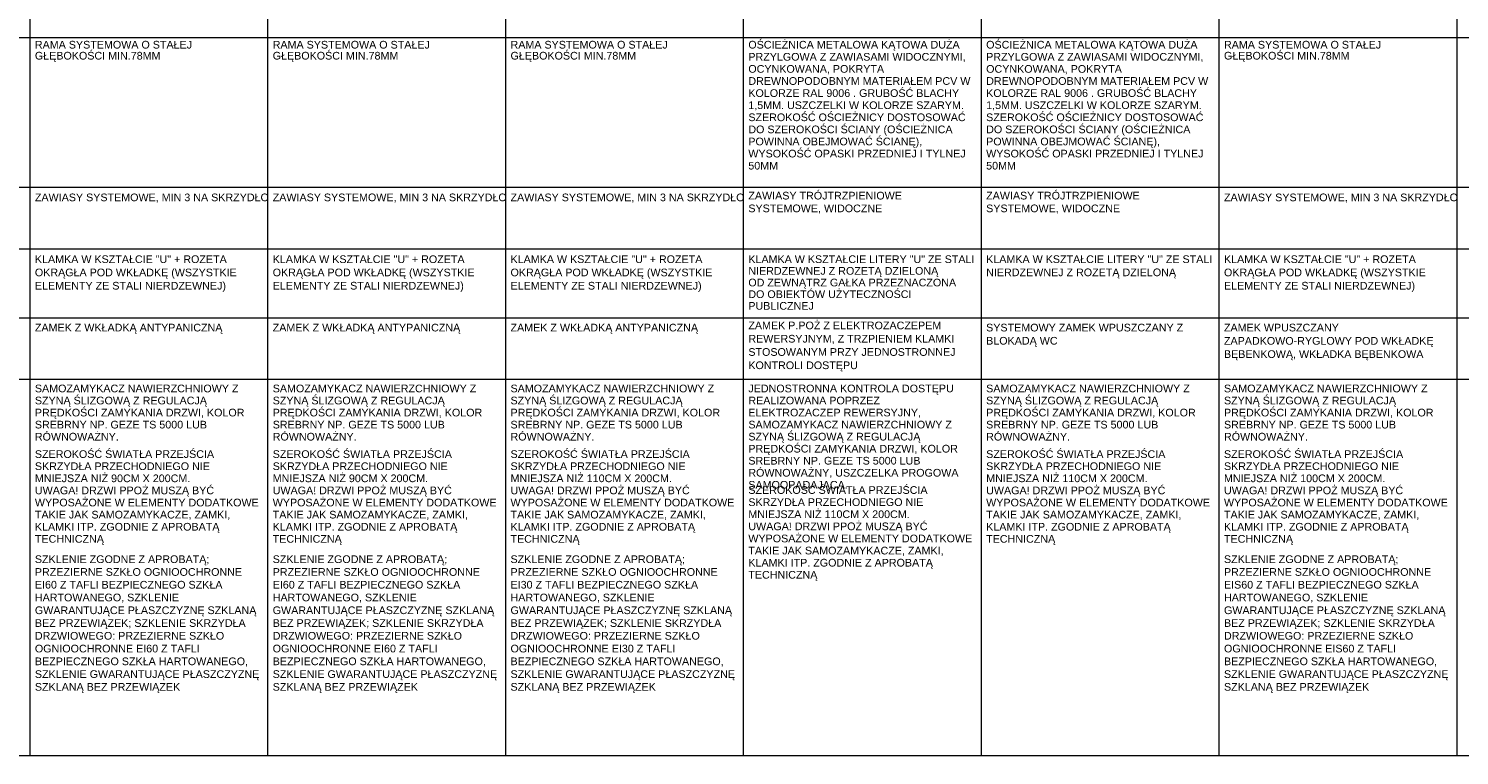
# Paper-space layout 'A-57 ZESTAWIENIE STOLARKI PROJEKTOWANEJ' of a CAD drawing. Header units: millimetres. Extents: x 0 to 900, y 0 to 1010.
# Tile 22 of 63: x 517 to 704, y 210 to 304. Entities that reach past the tile are written whole.
import ezdxf
from ezdxf.xclip import XClip

# ---------------------------------------------------------------- set-up
doc = ezdxf.new("R2010")
doc.units = ezdxf.units.MM
doc.header["$MEASUREMENT"] = 0
doc.header["$XCLIPFRAME"] = 0
doc.layers.add('0_Nr_pióra__7', color=7, linetype='Continuous', lineweight=18, true_color=0x171717)
doc.layers.add('0_Nr_pióra__94', color=7, linetype='Continuous', lineweight=5, true_color=0x3b3b3b)
doc.layers.add('A_podrys', color=7, linetype='Continuous')
doc.styles.add('STYL_AUTOMATYCZNY_1', font='arial.ttf')

# ---------------------------------------------------------------- blocks, each defined once
blk = doc.blocks.new('Rysunek_1_1', base_point=(-2089.9, -1946.74))
at = {"layer": '0_Nr_pióra__94', "color": 250, "linetype": 'Continuous', "lineweight": 5, "true_color": 0x3b3b3b}
for p, q in [((517.6, 399.97), (517.6, 209.58)), ((548.6, 399.97), (548.6, 209.58)), ((579.6, 399.97), (579.6, 209.58)), ((610.6, 399.97), (610.6, 209.58)), ((641.6, 399.97), (641.6, 209.58)), ((672.6, 399.97), (672.6, 209.58)), ((703.6, 399.97), (703.6, 209.58)), ((50.6, 303.08), (856.6, 303.08)), ((50.6, 283.58), (856.6, 283.58)), ((50.6, 275.58), (887.6, 275.58)), ((50.6, 266.58), (887.6, 266.58)), ((50.6, 258.58), (887.6, 258.58)), ((31.27, 209.58), (889.6, 209.58))]:
    blk.add_line(p, q, dxfattribs=at)
at = {"layer": '0_Nr_pióra__7', "color": 250, "linetype": 'Continuous', "lineweight": 18, "true_color": 0x171717, "char_height": 1, "attachment_point": 1, "style": 'STYL_AUTOMATYCZNY_1'}
for s, insert, width, line_spacing_factor in [('\\A1;{\\pql;\\fArial|b0|i0|c238|p0;\\W1.000000;RAMA SYSTEMOWA O STAŁEJ GŁĘBOKOŚCI MIN.78MM}', (518.26, 302.65), 29.4591, 0.859401), ('\\A1;{\\pql;\\fArial|b0|i0|c238|p0;\\W1.000000;RAMA SYSTEMOWA O STAŁEJ GŁĘBOKOŚCI MIN.78MM}', (549.26, 302.65), 29.4591, 0.859401), ('\\A1;{\\pql;\\fArial|b0|i0|c238|p0;\\W1.000000;RAMA SYSTEMOWA O STAŁEJ GŁĘBOKOŚCI MIN.78MM}', (580.26, 302.65), 29.4591, 0.859401), ('\\A1;{\\pql;\\fArial|b0|i0|c238|p0;\\W1.000000;OŚCIEŻNICA METALOWA KĄTOWA DUŻA PRZYLGOWA Z ZAWIASAMI WIDOCZNYMI, OCYNKOWANA, POKRYTA DREWNOPODOBNYM MATERIAŁEM PCV W KOLORZE RAL 9006 . GRUBOŚĆ BLACHY 1,5MM. USZCZELKI W KOLORZE SZARYM. SZEROKOŚĆ OŚCIEŻNICY DOSTOSOWAĆ DO SZEROKOŚCI ŚCIANY (OŚCIEŻNICA POWINNA OBEJMOWAĆ ŚCIANĘ), WYSOKOŚĆ OPASKI PRZEDNIEJ I TYLNEJ 50MM}', (611.26, 302.65), 29.4591, 0.945389), ('\\A1;{\\pql;\\fArial|b0|i0|c238|p0;\\W1.000000;OŚCIEŻNICA METALOWA KĄTOWA DUŻA PRZYLGOWA Z ZAWIASAMI WIDOCZNYMI, OCYNKOWANA, POKRYTA DREWNOPODOBNYM MATERIAŁEM PCV W KOLORZE RAL 9006 . GRUBOŚĆ BLACHY 1,5MM. USZCZELKI W KOLORZE SZARYM. SZEROKOŚĆ OŚCIEŻNICY DOSTOSOWAĆ DO SZEROKOŚCI ŚCIANY (OŚCIEŻNICA POWINNA OBEJMOWAĆ ŚCIANĘ), WYSOKOŚĆ OPASKI PRZEDNIEJ I TYLNEJ 50MM}', (642.26, 302.65), 29.4591, 0.945389), ('\\A1;{\\pql;\\fArial|b0|i0|c238|p0;\\W1.000000;RAMA SYSTEMOWA O STAŁEJ GŁĘBOKOŚCI MIN.78MM}', (673.26, 302.65), 29.4591, 0.859401), ('\\A1;{\\pql;\\fArial|b0|i0|c238|p0;\\W1.000000;ZAWIASY SYSTEMOWE, MIN 3 NA \\fArial|b0|i0|c238|p0;\\W1.000000;SKRZYDŁO}', (518.26, 282.76), 29.4591, 1.001649), ('\\A1;{\\pql;\\fArial|b0|i0|c238|p0;\\W1.000000;ZAWIASY SYSTEMOWE, MIN 3 NA \\fArial|b0|i0|c238|p0;\\W1.000000;SKRZYDŁO}', (549.26, 282.76), 29.4591, 1.001649), ('\\A1;{\\pql;\\fArial|b0|i0|c238|p0;\\W1.000000;ZAWIASY SYSTEMOWE, MIN 3 NA \\fArial|b0|i0|c238|p0;\\W1.000000;SKRZYDŁO}', (580.26, 282.76), 29.4591, 1.001649), ('\\A1;{\\pql;\\fArial|b0|i0|c238|p0;\\W1.000000;ZAWIASY TRÓJTRZPIENIOWE \\fArial|b0|i0|c238|p0;\\W1.000000;SYSTEMOWE, WIDOCZNE}', (611.26, 282.99), 29.4591, 0.996913), ('\\A1;{\\pql;\\fArial|b0|i0|c238|p0;\\W1.000000;ZAWIASY TRÓJTRZPIENIOWE \\fArial|b0|i0|c238|p0;\\W1.000000;SYSTEMOWE, WIDOCZNE}', (642.26, 282.99), 29.4591, 0.996913), ('\\A1;{\\pql;\\fArial|b0|i0|c238|p0;\\W1.000000;ZAWIASY SYSTEMOWE, MIN 3 NA \\fArial|b0|i0|c238|p0;\\W1.000000;SKRZYDŁO}', (673.26, 282.76), 29.4591, 1.001649), ('\\A1;{\\pql;\\fArial|b0|i0|c238|p0;\\W1.000000;KLAMKA W KSZTAŁCIE "U" + ROZETA \\fArial|b0|i0|c238|p0;\\W1.000000;OKRĄGŁA POD WKŁADKĘ (WSZYSTKIE \\fArial|b0|i0|c238|p0;\\W1.000000;ELEMENTY ZE STALI NIERDZEWNEJ)}', (518.26, 274.71), 29.4591, 1.036028), ('\\A1;{\\pql;\\fArial|b0|i0|c238|p0;\\W1.000000;KLAMKA W KSZTAŁCIE "U" + ROZETA \\fArial|b0|i0|c238|p0;\\W1.000000;OKRĄGŁA POD WKŁADKĘ (WSZYSTKIE \\fArial|b0|i0|c238|p0;\\W1.000000;ELEMENTY ZE STALI NIERDZEWNEJ)}', (549.26, 274.71), 29.4591, 1.036028), ('\\A1;{\\pql;\\fArial|b0|i0|c238|p0;\\W1.000000;KLAMKA W KSZTAŁCIE "U" + ROZETA \\fArial|b0|i0|c238|p0;\\W1.000000;OKRĄGŁA POD WKŁADKĘ (WSZYSTKIE \\fArial|b0|i0|c238|p0;\\W1.000000;ELEMENTY ZE STALI NIERDZEWNEJ)}', (580.26, 274.71), 29.4591, 1.036028), ('\\A1;{\\pql;\\fArial|b0|i0|c238|p0;\\W1.000000;KLAMKA W KSZTAŁCIE LITERY "U" ZE STALI NIERDZEWNEJ Z ROZETĄ DZIELONĄ\\P\\pql;\\fArial|b0|i0|c238|p0;\\W1.000000;OD ZEWNĄTRZ GAŁKA PRZEZNACZONA DO OBIEKTÓW UŻYTECZNOŚCI PUBLICZNEJ}', (611.26, 274.71), 29.4591, 0.911572), ('\\A1;{\\pql;\\fArial|b0|i0|c238|p0;\\W1.000000;KLAMKA W KSZTAŁCIE LITERY "U" ZE STALI NIERDZEWNEJ Z ROZETĄ DZIELONĄ}', (642.26, 274.71), 29.4591, 1.029431), ('\\A1;{\\pql;\\fArial|b0|i0|c238|p0;\\W1.000000;KLAMKA W KSZTAŁCIE "U" + ROZETA \\fArial|b0|i0|c238|p0;\\W1.000000;OKRĄGŁA POD WKŁADKĘ (WSZYSTKIE \\fArial|b0|i0|c238|p0;\\W1.000000;ELEMENTY ZE STALI NIERDZEWNEJ)}', (673.26, 274.71), 29.4591, 1.036028), ('\\A1;{\\pql;\\fArial|b0|i0|c238|p0;\\W1.000000;ZAMEK P.POŻ Z ELEKTROZACZEPEM REWERSYJNYM, Z TRZPIENIEM KLAMKI STOSOWANYM PRZY JEDNOSTRONNEJ KONTROLI DOSTĘPU}', (611.26, 266.08), 29.4591, 1.037351), ('\\A1;{\\pql;\\fArial|b0|i0|c238|p0;\\W1.000000;SYSTEMOWY ZAMEK WPUSZCZANY Z \\fArial|b0|i0|c238|p0;\\W1.000000;BLOKADĄ WC}', (642.26, 265.8), 29.4591, 1.029431), ('\\A1;{\\pql;\\fArial|b0|i0|c238|p0;\\W1.000000;ZAMEK WPUSZCZANY \\fArial|b0|i0|c238|p0;\\W1.000000;ZAPADKOWO-RYGLOWY POD \\fArial|b0|i0|c238|p0;\\W1.000000;WKŁADKĘ BĘBENKOWĄ, \\fArial|b0|i0|c238|p0;\\W1.000000;WKŁADKA \\fArial|b0|i0|c238|p0;\\W1.000000;BĘBENKOWA}', (673.26, 265.8), 29.6484, 1.036129), ('\\A1;{\\pql;\\fArial|b0|i0|c238|p0;\\W1.000000;SAMOZAMYKACZ NAWIERZCHNIOWY Z SZYNĄ ŚLIZGOWĄ Z REGULACJĄ PRĘDKOŚCI ZAMYKANIA DRZWI, KOLOR SREBRNY NP. GEZE TS 5000 LUB RÓWNOWAŻNY.}', (518.26, 257.87), 29.4591, 0.941901), ('\\A1;{\\pql;\\fArial|b0|i0|c238|p0;\\W1.000000;SAMOZAMYKACZ NAWIERZCHNIOWY Z SZYNĄ ŚLIZGOWĄ Z REGULACJĄ PRĘDKOŚCI ZAMYKANIA DRZWI, KOLOR SREBRNY NP. GEZE TS 5000 LUB RÓWNOWAŻNY.}', (549.26, 257.87), 29.4591, 0.941901), ('\\A1;{\\pql;\\fArial|b0|i0|c238|p0;\\W1.000000;SAMOZAMYKACZ NAWIERZCHNIOWY Z SZYNĄ ŚLIZGOWĄ Z REGULACJĄ PRĘDKOŚCI ZAMYKANIA DRZWI, KOLOR SREBRNY NP. GEZE TS 5000 LUB RÓWNOWAŻNY.}', (580.26, 257.87), 29.4591, 0.941901), ('\\A1;{\\pql;\\fArial|b0|i0|c238|p0;\\W1.000000;JEDNOSTRONNA KONTROLA DOSTĘPU REALIZOWANA POPRZEZ ELEKTROZACZEP REWERSYJNY, SAMOZAMYKACZ NAWIERZCHNIOWY Z SZYNĄ ŚLIZGOWĄ Z REGULACJĄ PRĘDKOŚCI ZAMYKANIA DRZWI, KOLOR SREBRNY NP. GEZE TS 5000 LUB RÓWNOWAŻNY, USZCZELKA PROGOWA SAMOOPADAJĄCA.}', (611.26, 257.87), 29.4591, 0.940929), ('\\A1;{\\pql;\\fArial|b0|i0|c238|p0;\\W1.000000;SAMOZAMYKACZ NAWIERZCHNIOWY Z SZYNĄ ŚLIZGOWĄ Z REGULACJĄ PRĘDKOŚCI ZAMYKANIA DRZWI, KOLOR SREBRNY NP. GEZE TS 5000 LUB RÓWNOWAŻNY.}', (642.26, 257.87), 29.4591, 0.941901), ('\\A1;{\\pql;\\fArial|b0|i0|c238|p0;\\W1.000000;SAMOZAMYKACZ NAWIERZCHNIOWY Z SZYNĄ ŚLIZGOWĄ Z REGULACJĄ PRĘDKOŚCI ZAMYKANIA DRZWI, KOLOR SREBRNY NP. GEZE TS 5000 LUB RÓWNOWAŻNY.}', (673.26, 257.87), 29.4591, 0.941901), ('\\A1;{\\pql;\\fArial|b0|i0|c238|p0;\\W1.000000;SZEROKOŚĆ ŚWIATŁA PRZEJŚCIA SKRZYDŁA PRZECHODNIEGO NIE MNIEJSZA NIŻ 90CM X 200CM.\\P\\pql;\\fArial|b0|i0|c238|p0;\\W1.000000;UWAGA! DRZWI PPOŻ MUSZĄ BYĆ WYPOSAŻONE W ELEMENTY DODATKOWE TAKIE JAK SAMOZAMYKACZE, ZAMKI, KLAMKI ITP. ZGODNIE Z APROBATĄ TECHNICZNĄ}', (518.26, 249.32), 29.4591, 0.946258), ('\\A1;{\\pql;\\fArial|b0|i0|c238|p0;\\W1.000000;SZEROKOŚĆ ŚWIATŁA PRZEJŚCIA SKRZYDŁA PRZECHODNIEGO NIE MNIEJSZA NIŻ 90CM X 200CM.\\P\\pql;\\fArial|b0|i0|c238|p0;\\W1.000000;UWAGA! DRZWI PPOŻ MUSZĄ BYĆ WYPOSAŻONE W ELEMENTY DODATKOWE TAKIE JAK SAMOZAMYKACZE, ZAMKI, KLAMKI ITP. ZGODNIE Z APROBATĄ TECHNICZNĄ}', (549.26, 249.32), 29.4591, 0.946258), ('\\A1;{\\pql;\\fArial|b0|i0|c238|p0;\\W1.000000;SZEROKOŚĆ ŚWIATŁA PRZEJŚCIA SKRZYDŁA PRZECHODNIEGO NIE MNIEJSZA NIŻ 110CM X 200CM.\\P\\pql;\\fArial|b0|i0|c238|p0;\\W1.000000;UWAGA! DRZWI PPOŻ MUSZĄ BYĆ WYPOSAŻONE W ELEMENTY DODATKOWE TAKIE JAK SAMOZAMYKACZE, ZAMKI, KLAMKI ITP. ZGODNIE Z APROBATĄ TECHNICZNĄ}', (580.26, 249.32), 29.4591, 0.946258), ('\\A1;{\\pql;\\fArial|b0|i0|c238|p0;\\W1.000000;SZEROKOŚĆ ŚWIATŁA PRZEJŚCIA SKRZYDŁA PRZECHODNIEGO NIE MNIEJSZA NIŻ 110CM X 200CM.\\P\\pql;\\fArial|b0|i0|c238|p0;\\W1.000000;UWAGA! DRZWI PPOŻ MUSZĄ BYĆ WYPOSAŻONE W ELEMENTY DODATKOWE TAKIE JAK SAMOZAMYKACZE, ZAMKI, KLAMKI ITP. ZGODNIE Z APROBATĄ TECHNICZNĄ}', (642.26, 249.32), 29.4591, 0.946258), ('\\A1;{\\pql;\\fArial|b0|i0|c238|p0;\\W1.000000;SZEROKOŚĆ ŚWIATŁA PRZEJŚCIA SKRZYDŁA PRZECHODNIEGO NIE MNIEJSZA NIŻ 100CM X 200CM.\\P\\pql;\\fArial|b0|i0|c238|p0;\\W1.000000;UWAGA! DRZWI PPOŻ MUSZĄ BYĆ WYPOSAŻONE W ELEMENTY DODATKOWE TAKIE JAK SAMOZAMYKACZE, ZAMKI, KLAMKI ITP. ZGODNIE Z APROBATĄ TECHNICZNĄ}', (673.26, 249.32), 29.4591, 0.946258), ('\\A1;{\\pql;\\fArial|b0|i0|c238|p0;\\W1.000000;SZEROKOŚĆ ŚWIATŁA PRZEJŚCIA SKRZYDŁA PRZECHODNIEGO NIE MNIEJSZA NIŻ 110CM X 200CM.\\P\\pql;\\fArial|b0|i0|c238|p0;\\W1.000000;UWAGA! DRZWI PPOŻ MUSZĄ BYĆ WYPOSAŻONE W ELEMENTY DODATKOWE TAKIE JAK SAMOZAMYKACZE, ZAMKI, KLAMKI ITP. ZGODNIE Z APROBATĄ TECHNICZNĄ}', (611.26, 244.64), 29.4591, 0.946258), ('\\A1;{\\pql;\\fArial|b0|i0|c238|p0;\\W1.000000;SZKLENIE ZGODNE Z APROBATĄ; PRZEZIERNE SZKŁO OGNIOOCHRONNE EI60 Z TAFLI BEZPIECZNEGO SZKŁA HARTOWANEGO, SZKLENIE GWARANTUJĄCE PŁASZCZYZNĘ SZKLANĄ BEZ PRZEWIĄZEK; SZKLENIE SKRZYDŁA DRZWIOWEGO: PRZEZIERNE SZKŁO OGNIOOCHRONNE EI60 Z TAFLI BEZPIECZNEGO SZKŁA HARTOWANEGO, SZKLENIE GWARANTUJĄCE PŁASZCZYZNĘ SZKLANĄ BEZ PRZEWIĄZEK}', (518.26, 235.63), 29.9177, 0.997668), ('\\A1;{\\pql;\\fArial|b0|i0|c238|p0;\\W1.000000;SZKLENIE ZGODNE Z APROBATĄ; PRZEZIERNE SZKŁO OGNIOOCHRONNE EI60 Z TAFLI BEZPIECZNEGO SZKŁA HARTOWANEGO, SZKLENIE GWARANTUJĄCE PŁASZCZYZNĘ SZKLANĄ BEZ PRZEWIĄZEK; SZKLENIE SKRZYDŁA DRZWIOWEGO: PRZEZIERNE SZKŁO OGNIOOCHRONNE EI60 Z TAFLI BEZPIECZNEGO SZKŁA HARTOWANEGO, SZKLENIE GWARANTUJĄCE PŁASZCZYZNĘ SZKLANĄ BEZ PRZEWIĄZEK}', (549.26, 235.63), 29.9177, 0.997668), ('\\A1;{\\pql;\\fArial|b0|i0|c238|p0;\\W1.000000;SZKLENIE ZGODNE Z APROBATĄ; PRZEZIERNE SZKŁO OGNIOOCHRONNE EI30 Z TAFLI BEZPIECZNEGO SZKŁA HARTOWANEGO, SZKLENIE GWARANTUJĄCE PŁASZCZYZNĘ SZKLANĄ BEZ PRZEWIĄZEK; SZKLENIE SKRZYDŁA DRZWIOWEGO: PRZEZIERNE SZKŁO OGNIOOCHRONNE EI30 Z TAFLI BEZPIECZNEGO SZKŁA HARTOWANEGO, SZKLENIE GWARANTUJĄCE PŁASZCZYZNĘ SZKLANĄ BEZ PRZEWIĄZEK}', (580.26, 235.63), 29.9177, 0.997668), ('\\A1;{\\pql;\\fArial|b0|i0|c238|p0;\\W1.000000;SZKLENIE ZGODNE Z APROBATĄ; \\fArial|b0|i0|c238|p0;\\W1.000000;PRZEZIERNE SZKŁO OGNIOOCHRONNE \\fArial|b0|i0|c238|p0;\\W1.000000;EIS60 Z TAFLI BEZPIECZNEGO SZKŁA \\fArial|b0|i0|c238|p0;\\W1.000000;HARTOWANEGO, SZKLENIE \\fArial|b0|i0|c238|p0;\\W1.000000;GWARANTUJĄCE PŁASZCZYZNĘ \\fArial|b0|i0|c238|p0;\\W1.000000;SZKLANĄ BEZ PRZEWIĄZEK; SZKLENIE \\fArial|b0|i0|c238|p0;\\W1.000000;SKRZYDŁA DRZWIOWEGO: \\fArial|b0|i0|c238|p0;\\W1.000000;PRZEZIERNE SZKŁO OGNIOOCHRONNE \\fArial|b0|i0|c238|p0;\\W1.000000;EIS60 Z TAFLI BEZPIECZNEGO SZKŁA \\fArial|b0|i0|c238|p0;\\W1.000000;HARTOWANEGO, SZKLENIE \\fArial|b0|i0|c238|p0;\\W1.000000;GWARANTUJĄCE PŁASZCZYZNĘ \\fArial|b0|i0|c238|p0;\\W1.000000;SZKLANĄ BEZ PRZEWIĄZEK}', (673.26, 235.63), 29.9177, 0.997668)]:
    blk.add_mtext(s, dxfattribs=dict(at, insert=insert, width=width, line_spacing_factor=line_spacing_factor))
for insert in [(518.26, 265.8), (549.26, 265.8), (580.26, 265.8)]:
    blk.add_mtext('\\A1;{\\pql;\\fArial|b0|i0|c238|p0;\\W1.000000;ZAMEK \\fArial|b0|i0|c238|p0;\\W1.000000;Z\\fArial|b0|i0|c238|p0;\\W1.000000; WKŁADKĄ\\fArial|b0|i0|c238|p0;\\W1.000000; ANTYPANICZNĄ}', dxfattribs=dict(at, insert=insert))

psp = doc.layouts.new('A-57 ZESTAWIENIE STOLARKI PROJEKTOWANEJ')

# ---------------------------------------------------------------- block references
at = {"layer": 'A_podrys', "color": 37, "linetype": 'Continuous', "lineweight": 5, "true_color": 0x656532}
ref = psp.add_blockref('Rysunek_1_1', (-2089.9, -1946.74), dxfattribs=at)
XClip(ref).set_block_clipping_path([(28.6628210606, 4.9003190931), (892.6953650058, 1005.4179299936)])

doc.saveas('drawing.dxf')
